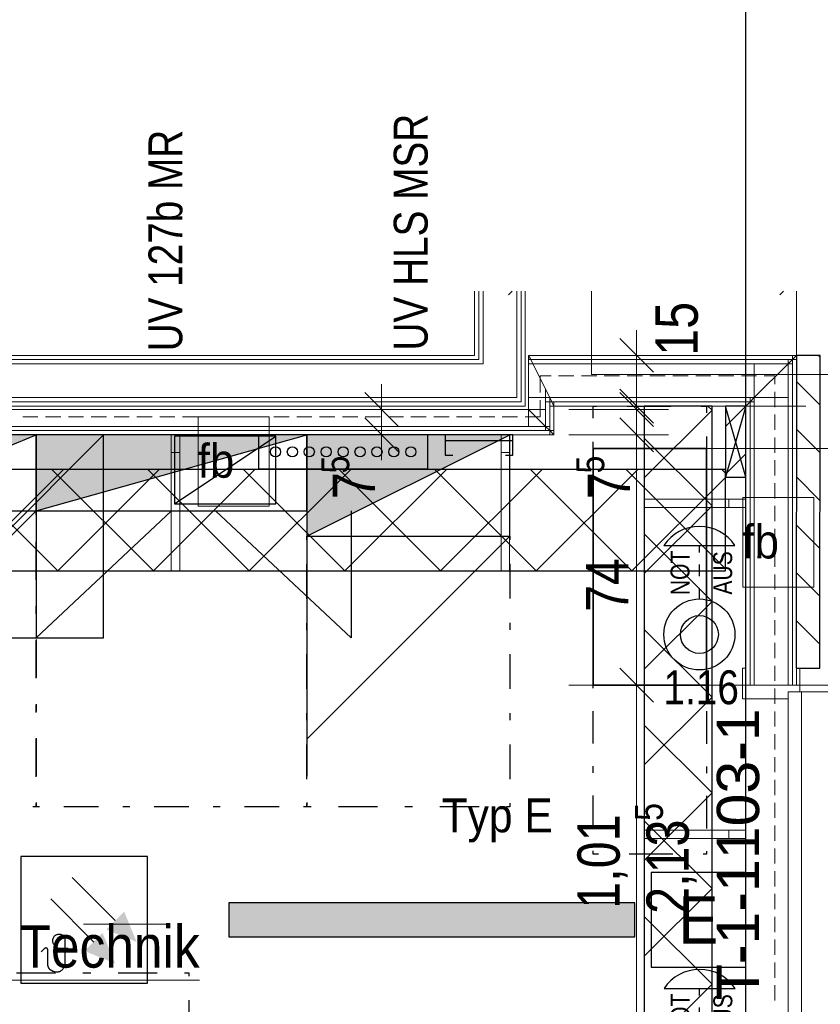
# Model space of a CAD drawing. Header units: millimetres. Extents: x -2000 to 82100, y -500 to 58900.
# Tile 10 of 21: x 29140 to 38605, y 26673 to 38320. Entities that reach past the tile are written whole.
import ezdxf
from ezdxf.enums import TextEntityAlignment as Align

# ---------------------------------------------------------------- set-up
doc = ezdxf.new("R2010")
doc.units = ezdxf.units.MM
for name, color, linetype in [('Bemaßung', 7, 'Continuous'), ('ITB_ELT_Anschluss 230V Wand', 134, 'Continuous'), ('ITB_ELT_DSP_Beleuchtung', 2, 'Continuous'), ('ITB_ELT_DSP_BMA', 14, 'Continuous'), ('ITB_ELT_EDV Anlagen', 96, 'Continuous'), ('ITB_ELT_Fundamenterder Bauteile', 94, 'Continuous'), ('ITB_ELT_HV-UV Anlagen', 1, 'Continuous'), ('ITB_ELT_Kabelbahn NN_NE', 194, 'Continuous'), ('ITB_ELT_Kabelkanal', 200, 'Continuous'), ('ITB_ELT_Schalter Wand', 134, 'Continuous'), ('ITB_XXX_Details', 7, 'Continuous'), ('ITB_XXX_TXT_Details', 7, 'Continuous'), ('KFP_Abdeckschraffur', 7, 'Continuous'), ('KFP_Brandschutz', 7, 'Continuous'), ('KFP_MED_Einrichtung', 7, 'Continuous'), ('KFP_Raum', 7, 'Continuous'), ('KFP_Wand Innen', 7, 'Continuous'), ('Neubau_KFP_Bemaßung 1_50', 7, 'Continuous'), ('Neubau_KFP_Brandschutz', 7, 'Continuous'), ('Neubau_KFP_MED_Einrichtung', 7, 'Continuous'), ('Neubau_KFP_Wand Innen', 7, 'Continuous')]:
    doc.layers.add(name, color=color, linetype=linetype)
doc.styles.add('ARIAL', font='txt', dxfattribs={"height": 0.2})
doc.styles.add('Arial Narrow', font='txt', dxfattribs={"height": 0.2})
doc.styles.add('ARIAL NARROW_B', font='txt', dxfattribs={"height": 0.2})

# ---------------------------------------------------------------- blocks, each defined once
blk = doc.blocks.new('Text-Text- UV 127b MR-ID-30-103-132-372')
at = {"layer": 'ITB_XXX_TXT_Details', "color": 7, "lineweight": 5, "style": 'Arial Narrow', "width": 0.999655}
blk.add_text('UV 127b MR', height=400, rotation=90, dxfattribs=at).set_placement((0, -1311), (0, 1311), align=Align.FIT)
blk = doc.blocks.new('Text-Text- UV HLS MSR-ID-30-103-132-381')
at = {"layer": 'ITB_XXX_TXT_Details', "color": 7, "lineweight": 5, "style": 'Arial Narrow', "width": 0.999954}
blk.add_text('UV HLS MSR', height=400, rotation=90, dxfattribs=at).set_placement((0, -1400), (0, 1400), align=Align.FIT)
blk = doc.blocks.new('ITB_1002-ID-48-8-132-220')
at = {"layer": 'KFP_Brandschutz', "color": 96, "lineweight": 5}
for p, q in [((-44538, -13144), (-44538, -12948)), ((-44538, -12948), (-44410, -12948)), ((-44320, -12948), (-44140, -12948)), ((-44050, -12948), (-43870, -12948)), ((-43780, -12948), (-43600, -12948)), ((-43510, -12948), (-43330, -12948)), ((-43240, -12948), (-43060, -12948)), ((-42970, -12948), (-42790, -12948)), ((-42700, -12948), (-42520, -12948)), ((-42430, -12948), (-42250, -12948)), ((-42160, -12948), (-41980, -12948)), ((-41890, -12948), (-41763, -12948)), ((-41763, -12948), (-41763, -13046)), ((-41763, -13136), (-41763, -13316)), ((-44538, -13430), (-44538, -13234)), ((-50656, -13430), (-50476, -13430)), ((-50386, -13430), (-50206, -13430)), ((-50116, -13430), (-49936, -13430)), ((-49846, -13430), (-49666, -13430)), ((-49576, -13430), (-49396, -13430)), ((-49306, -13430), (-49126, -13430)), ((-49036, -13430), (-48856, -13430)), ((-48766, -13430), (-48586, -13430)), ((-48496, -13430), (-48316, -13430)), ((-48226, -13430), (-48046, -13430)), ((-47956, -13430), (-47776, -13430)), ((-47686, -13430), (-47506, -13430)), ((-47416, -13430), (-47236, -13430)), ((-47146, -13430), (-46966, -13430)), ((-46876, -13430), (-46696, -13430)), ((-46606, -13430), (-46426, -13430)), ((-46336, -13430), (-46156, -13430)), ((-46066, -13430), (-45886, -13430)), ((-45796, -13430), (-45616, -13430)), ((-45526, -13430), (-45346, -13430)), ((-45256, -13430), (-45076, -13430)), ((-44986, -13430), (-44806, -13430)), ((-44716, -13430), (-44538, -13430)), ((-41763, -13406), (-41763, -13586)), ((-41763, -13676), (-41763, -13856)), ((-41763, -13946), (-41763, -14126)), ((-41763, -14216), (-41763, -14396)), ((-41763, -14486), (-41763, -14666)), ((-41763, -14756), (-41763, -14936)), ((-41763, -15026), (-41763, -15206)), ((-41763, -15296), (-41763, -15476)), ((-41763, -15566), (-41763, -15746)), ((-41763, -15836), (-41763, -16016)), ((-41763, -16106), (-41763, -16286)), ((-41763, -16376), (-41763, -16556)), ((-41763, -16646), (-41763, -16826)), ((-41763, -16916), (-41763, -17096)), ((-41763, -17186), (-41763, -17366)), ((-41763, -17456), (-41763, -17636)), ((-41763, -17726), (-41763, -17906)), ((-41763, -17996), (-41763, -18176)), ((-41763, -18266), (-41763, -18446)), ((-41763, -18536), (-41763, -18716)), ((-41763, -18806), (-41763, -18986)), ((-41763, -19076), (-41763, -19256)), ((-41763, -19346), (-41763, -19526)), ((-41763, -19616), (-41763, -19796)), ((-41763, -19886), (-41763, -20066)), ((-41763, -20156), (-41763, -20336))]:
    blk.add_line(p, q, dxfattribs=at)
at = {"layer": 'KFP_MED_Einrichtung', "color": 251, "lineweight": 5, "true_color": 0x5a5d5a}
for points in [[(-43933, -12933), (-38333, -12933), (-38333, -11944)], [(-43933, -11944), (-43933, -12933)]]:
    blk.add_lwpolyline(points, dxfattribs=at)
at = {"layer": 'KFP_Raum', "color": 251, "lineweight": 5, "true_color": 0x5a5d5a}
blk.add_line((-52384, -20094), (-48564, -20094), dxfattribs=at)
at = {"layer": 'KFP_Wand Innen', "color": 251, "lineweight": 5, "true_color": 0x5a5d5a}
for p, q in [((-45314, -11944), (-45314, -12705)), ((-45264, -12705), (-45264, -11944)), ((-45214, -12755), (-45214, -11944)), ((-44814, -12805), (-44814, -11944)), ((-44764, -13205), (-44764, -11944)), ((-44714, -13255), (-44714, -11944)), ((-45314, -12705), (-57676, -12705)), ((-45264, -12755), (-57676, -12755)), ((-45214, -12805), (-57676, -12805)), ((-45264, -12755), (-45264, -12705)), ((-45214, -12805), (-45214, -12755)), ((-44814, -13205), (-44814, -12805)), ((-44814, -13205), (-57676, -13205)), ((-44764, -13255), (-57676, -13255)), ((-44764, -13255), (-44764, -13205)), ((-44714, -13305), (-44714, -13255)), ((-57676, -13305), (-44714, -13305))]:
    blk.add_line(p, q, dxfattribs=at)
at = {"layer": 'Neubau_KFP_Bemaßung 1_50', "color": 251, "lineweight": 5, "true_color": 0x5a5d5a}
for p, q in [((-44869, -11944), (-44914, -11989)), ((-44869, -11944), (-44914, -11989)), ((-44714, -12837), (-44714, -11944)), ((-44714, -12837), (-44714, -11944)), ((-41707, -11989), (-41662, -11944)), ((-41507, -12837), (-41507, -11944)), ((-43398, -12705), (-43398, -12405)), ((-43198, -12905), (-43598, -12505)), ((-41398, -12705), (-43773, -12705)), ((-43398, -13305), (-43398, -12705)), ((-46613, -13145), (-46213, -13545)), ((-46413, -13345), (-46413, -13045)), ((-43598, -13105), (-43198, -13505)), ((-43598, -13145), (-43198, -13545)), ((-43398, -13345), (-43398, -13045)), ((-46038, -13345), (-48413, -13345)), ((-46413, -13645), (-46413, -13345)), ((-43023, -13345), (-44201, -13345)), ((-41398, -13305), (-43773, -13305)), ((-43398, -13605), (-43398, -13305)), ((-43398, -13645), (-43398, -13345)), ((-46213, -13845), (-46613, -13445)), ((-43198, -13845), (-43598, -13445)), ((-43198, -13845), (-43598, -13445)), ((-46038, -13645), (-48413, -13645)), ((-46413, -13945), (-46413, -13645)), ((-43023, -13645), (-44201, -13645)), ((-43023, -13645), (-44201, -13645)), ((-43398, -16606), (-43398, -13645)), ((-43598, -16406), (-43198, -16806)), ((-43598, -16406), (-43198, -16806)), ((-43023, -16606), (-44201, -16606)), ((-43023, -16606), (-44201, -16606)), ((-43398, -20646), (-43398, -16606))]:
    blk.add_line(p, q, dxfattribs=at)
at = {"layer": 'Neubau_KFP_Brandschutz', "color": 1, "lineweight": 5}
for points in [[(-48581, -13430), (-47744, -13430), (-47744, -14489), (-48581, -14489), (-48581, -13430)], [(-42142, -14386), (-41305, -14386), (-41305, -15445), (-42142, -15445), (-42142, -14386)]]:
    blk.add_lwpolyline(points, dxfattribs=at)
at = {"layer": 'Neubau_KFP_MED_Einrichtung', "color": 251, "lineweight": 5, "true_color": 0x5a5d5a}
blk.add_line((-48922, -19433), (-49939, -19432), dxfattribs=at)
at = {"layer": 'Neubau_KFP_Wand Innen', "color": 251, "lineweight": 5, "true_color": 0x5a5d5a}
for p, q in [((-44675, -12705), (-44675, -12755)), ((-41557, -12705), (-44675, -12705)), ((-41557, -12705), (-44675, -12705)), ((-44675, -12705), (-44650, -12755)), ((-44650, -12755), (-44675, -12705)), ((-44675, -12705), (-44675, -12755)), ((-44675, -12755), (-44650, -12755)), ((-44675, -12755), (-44675, -12805)), ((-44675, -12755), (-44675, -12805)), ((-44650, -12755), (-44675, -12755)), ((-44675, -12755), (-44650, -12755)), ((-44675, -12805), (-44625, -12805)), ((-44675, -12805), (-44675, -13205)), ((-44675, -12805), (-44675, -13205)), ((-44625, -12805), (-44675, -12805)), ((-44675, -12805), (-44625, -12805)), ((-44650, -12755), (-41557, -12755)), ((-41607, -12755), (-44650, -12755)), ((-44650, -12755), (-44625, -12805)), ((-44650, -12755), (-41557, -12755)), ((-44625, -12805), (-44650, -12755)), ((-44625, -12805), (-42007, -12805)), ((-42007, -12805), (-44625, -12805)), ((-44625, -12805), (-44425, -13205)), ((-44625, -12805), (-41607, -12805)), ((-44475, -13105), (-44625, -12805)), ((-41607, -12805), (-42007, -12805)), ((-42007, -13205), (-42007, -12805)), ((-42007, -12805), (-42007, -13205)), ((-42007, -13205), (-41607, -12805)), ((-41607, -12805), (-42007, -12805)), ((-41607, -12805), (-42007, -13205)), ((-41607, -12805), (-41607, -12755)), ((-41607, -12755), (-41607, -12805)), ((-41607, -12805), (-41557, -12755)), ((-41557, -12755), (-41607, -12755)), ((-41557, -12755), (-41607, -12805)), ((-41607, -12805), (-41607, -16606)), ((-41557, -12805), (-41607, -12805)), ((-41607, -12805), (-41607, -16606)), ((-41607, -13205), (-41607, -12805)), ((-41607, -12805), (-41557, -12805)), ((-41507, -12705), (-41557, -12705)), ((-41557, -12755), (-41557, -12705)), ((-41557, -12705), (-41557, -12755)), ((-41557, -12755), (-41507, -12705)), ((-41507, -12705), (-41557, -12705)), ((-41507, -12705), (-41557, -12755)), ((-41557, -12755), (-41557, -16606)), ((-41507, -12755), (-41557, -12755)), ((-41557, -12755), (-41557, -16606)), ((-41557, -12805), (-41557, -12755)), ((-41557, -12755), (-41507, -12755)), ((-41557, -16606), (-41557, -12805)), ((-41507, -16606), (-41507, -12705)), ((-41507, -12755), (-41507, -12705)), ((-41507, -16606), (-41507, -12755)), ((-44475, -13205), (-44475, -13105)), ((-44425, -13205), (-44475, -13105)), ((-44475, -13105), (-44475, -13205)), ((-44675, -13205), (-44475, -13205)), ((-44675, -13205), (-44675, -13345)), ((-44675, -13205), (-44475, -13205)), ((-44675, -13205), (-44675, -13345)), ((-44475, -13205), (-44675, -13205)), ((-44475, -13205), (-44475, -13255)), ((-44475, -13205), (-44425, -13205)), ((-44475, -13345), (-44475, -13205)), ((-44475, -13205), (-44475, -13255)), ((-44425, -13205), (-44475, -13205)), ((-44475, -13205), (-44425, -13205)), ((-44475, -13345), (-44475, -13255)), ((-44475, -13255), (-44425, -13255)), ((-44475, -13255), (-44475, -13545)), ((-44425, -13255), (-44475, -13255)), ((-44425, -13205), (-42057, -13205)), ((-44425, -13205), (-44425, -13205)), ((-44425, -13205), (-44400, -13255)), ((-42057, -13205), (-44425, -13205)), ((-44425, -13205), (-42007, -13205)), ((-44400, -13255), (-44425, -13205)), ((-44425, -13205), (-44425, -13255)), ((-44425, -13255), (-44425, -13205)), ((-44425, -13255), (-44400, -13255)), ((-44425, -13545), (-44425, -13255)), ((-44400, -13255), (-44425, -13255)), ((-44425, -13255), (-44425, -13305)), ((-44425, -13255), (-44400, -13255)), ((-44425, -13545), (-44425, -13255)), ((-44400, -13255), (-42057, -13255)), ((-44400, -13255), (-42057, -13255)), ((-44375, -13305), (-44400, -13255)), ((-44400, -13255), (-44375, -13305)), ((-44375, -13255), (-44400, -13255)), ((-42107, -13255), (-44375, -13255)), ((-44375, -13255), (-44375, -13305)), ((-44375, -13305), (-44375, -13255)), ((-42107, -13305), (-42107, -13255)), ((-42107, -13255), (-42107, -13305)), ((-42107, -13305), (-42057, -13255)), ((-42057, -13255), (-42107, -13255)), ((-42057, -13255), (-42107, -13305)), ((-42007, -13205), (-42057, -13205)), ((-42057, -13255), (-42057, -13205)), ((-42057, -13205), (-42057, -13255)), ((-42057, -13255), (-42007, -13205)), ((-42007, -13205), (-42057, -13205)), ((-42007, -13205), (-42057, -13255)), ((-42057, -13255), (-42057, -16606)), ((-42007, -13255), (-42057, -13255)), ((-42057, -13255), (-42057, -16606)), ((-42057, -13305), (-42057, -13255)), ((-42057, -13255), (-42007, -13255)), ((-42007, -13205), (-42007, -16606)), ((-41607, -13205), (-42007, -13205)), ((-42007, -13205), (-42007, -16606)), ((-42007, -13255), (-42007, -13205)), ((-42007, -13205), (-41607, -13205)), ((-42007, -16606), (-42007, -13255)), ((-41607, -16606), (-41607, -13205)), ((-44675, -13345), (-57394, -13345)), ((-44675, -13345), (-49419, -13345)), ((-44675, -13545), (-44675, -13345)), ((-44675, -13345), (-44475, -13545)), ((-44475, -13345), (-44675, -13345)), ((-44475, -13545), (-44675, -13345)), ((-44675, -13345), (-44675, -13545)), ((-44675, -13345), (-44475, -13345)), ((-44475, -13545), (-44475, -13345)), ((-44475, -13545), (-44475, -13345)), ((-44425, -13305), (-44375, -13305)), ((-44425, -13305), (-44425, -13595)), ((-44375, -13305), (-44425, -13305)), ((-44375, -13305), (-42107, -13305)), ((-44375, -13595), (-44375, -13305)), ((-44375, -13305), (-42107, -13305)), ((-44375, -13595), (-44375, -13305)), ((-42107, -13305), (-42107, -16606)), ((-42107, -13305), (-42107, -16606)), ((-42057, -13305), (-42107, -13305)), ((-42107, -13305), (-42057, -13305)), ((-42057, -16606), (-42057, -13305)), ((-57394, -13545), (-44675, -13545)), ((-57394, -13595), (-44475, -13595)), ((-49419, -13545), (-44675, -13545)), ((-44475, -13545), (-49314, -13545)), ((-49314, -13595), (-44475, -13595)), ((-44425, -13595), (-49287, -13595)), ((-44675, -13545), (-44475, -13545)), ((-44675, -13545), (-44475, -13545)), ((-44475, -13595), (-44475, -13545)), ((-44475, -13545), (-44425, -13595)), ((-44425, -13545), (-44475, -13545)), ((-44425, -13595), (-44475, -13545)), ((-44475, -13545), (-44475, -13595)), ((-44475, -13545), (-44425, -13545)), ((-44475, -13595), (-44425, -13595)), ((-44475, -13595), (-44425, -13595)), ((-44425, -13595), (-44425, -13545)), ((-44425, -13595), (-44425, -13545)), ((-44425, -13645), (-44425, -13595)), ((-44425, -13595), (-44375, -13645)), ((-44375, -13595), (-44425, -13595)), ((-44375, -13645), (-44425, -13595)), ((-44425, -13595), (-44425, -13645)), ((-44425, -13595), (-44375, -13595)), ((-44375, -13645), (-44375, -13595)), ((-44375, -13645), (-44375, -13595)), ((-57394, -13645), (-44375, -13645)), ((-49287, -13645), (-44425, -13645)), ((-44425, -13645), (-44375, -13645)), ((-42107, -16406), (-42147, -16406)), ((-42147, -16406), (-42147, -16766)), ((-42107, -16406), (-42147, -16406)), ((-42147, -16406), (-42147, -16766)), ((-42107, -16606), (-42107, -16406)), ((-42107, -16606), (-42107, -16406)), ((-41467, -16406), (-41507, -16406)), ((-41507, -16406), (-41507, -16606)), ((-41467, -16406), (-41507, -16406)), ((-41507, -16406), (-41507, -16606)), ((-41467, -16686), (-41467, -16406)), ((-41467, -16686), (-41467, -16406)), ((-42107, -16606), (-42057, -16606)), ((-42107, -16606), (-42057, -16606)), ((-41507, -16606), (-42107, -16606)), ((-42107, -16606), (-42057, -16606)), ((-41507, -16606), (-42107, -16606)), ((-42057, -16606), (-42007, -16606)), ((-42057, -16606), (-42007, -16606)), ((-42057, -16606), (-42007, -16606)), ((-42007, -16606), (-41607, -16606)), ((-42007, -16606), (-41607, -16606)), ((-42007, -16606), (-41607, -16606)), ((-41607, -16606), (-41557, -16606)), ((-41607, -16606), (-41557, -16606)), ((-41607, -16606), (-41557, -16606)), ((-41557, -16606), (-41507, -16606)), ((-41557, -16606), (-41507, -16606)), ((-41557, -16606), (-41507, -16606)), ((-42147, -16766), (-41607, -16766)), ((-42147, -16766), (-41607, -16766)), ((-41607, -16766), (-41607, -16686)), ((-41607, -16686), (-41467, -16686)), ((-41607, -20566), (-41607, -16686)), ((-41607, -16686), (-41447, -16686)), ((-41447, -16686), (-41607, -16686)), ((-41607, -16686), (-41607, -20566)), ((-41607, -16766), (-41607, -16686)), ((-41607, -16686), (-41467, -16686)), ((-41447, -16686), (-41447, -20566)), ((-41447, -16686), (-37567, -16686)), ((-41447, -20566), (-41447, -16686))]:
    blk.add_line(p, q, dxfattribs=at)
at = {"layer": 'KFP_Raum', "color": 252, "lineweight": 5, "style": 'ARIAL NARROW_B'}
blk.add_text('HKL2 Technik', height=500, dxfattribs=at).set_placement((-52384, -19947), (-48564, -19947), align=Align.FIT)
at = {"layer": 'Neubau_KFP_Bemaßung 1_50', "color": 252, "lineweight": 5, "style": 'Arial Narrow'}
for s, height, p, p2 in [('15', 500, (-42675, -12710), (-42675, -12072)), ('5', 330, (-46796, -14101), (-46796, -13891)), ('5', 330, (-43781, -14101), (-43781, -13891)), ('7', 500, (-46491, -14405), (-46491, -14086)), ('7', 500, (-43476, -14405), (-43476, -14086)), ('74', 500, (-43498, -15740), (-43498, -15103)), ('5', 330, (-43087, -18211), (-43087, -18000)), ('1,01', 500, (-43598, -19251), (-43598, -18135)), ('2,13', 500, (-42782, -19311), (-42782, -18196))]:
    blk.add_text(s, height=height, rotation=90, dxfattribs=at).set_placement(p, p2, align=Align.FIT)
at = {"layer": 'Neubau_KFP_Brandschutz', "color": 1, "lineweight": 5, "style": 'ARIAL NARROW_B'}
for p, p2 in [((-48587, -14152), (-48154, -14152)), ((-42148, -15107), (-41715, -15107))]:
    blk.add_text('fb', height=400, dxfattribs=at).set_placement(p, p2, align=Align.FIT)
at = {"layer": 'Neubau_KFP_Wand Innen', "color": 252, "lineweight": 5, "style": 'ARIAL'}
blk.add_text('T-1-1103-1', height=500, rotation=90, dxfattribs=at).set_placement((-41950, -20332), (-41950, -16880), align=Align.FIT)
blk = doc.blocks.new('Verteiler-ID-47-8-132-112')
at = {"layer": 'ITB_ELT_HV-UV Anlagen', "lineweight": 30}
blk.add_hatch(color=1, dxfattribs=at).paths.add_polyline_path([(0, 0), (-2200, 0), (-2200, -900)])
at = {"layer": 'ITB_ELT_HV-UV Anlagen', "color": 1, "lineweight": 30}
blk.add_line((-2200, -900), (0, 0), dxfattribs=at)
blk.add_lwpolyline([(0, -900), (0, 0), (-2200, 0), (-2200, -900), (0, -900)], dxfattribs=at)
blk = doc.blocks.new('Verteiler-ID-47-8-132-120')
at = {"layer": 'ITB_ELT_HV-UV Anlagen', "lineweight": 30}
blk.add_hatch(color=1, dxfattribs=at).paths.add_polyline_path([(0, 0), (-3200, 0), (-3200, -900)])
at = {"layer": 'ITB_ELT_HV-UV Anlagen', "color": 1, "lineweight": 30}
blk.add_line((-3200, -900), (0, 0), dxfattribs=at)
blk.add_lwpolyline([(0, -900), (0, 0), (-3200, 0), (-3200, -900), (0, -900)], dxfattribs=at)
blk = doc.blocks.new('Verteiler-ID-47-8-132-1442')
at = {"layer": 'ITB_ELT_EDV Anlagen', "color": 94, "lineweight": 30}
blk.add_line((0, 0), (2400, 2400), dxfattribs=at)
blk.add_lwpolyline([(0, 2400), (0, 0), (2400, 0), (2400, 2400), (0, 2400)], dxfattribs=at)
blk = doc.blocks.new('Verteiler-ID-47-8-132-1508')
at = {"layer": 'ITB_ELT_HV-UV Anlagen', "lineweight": 30}
blk.add_hatch(color=1, dxfattribs=at).paths.add_polyline_path([(0, 0), (-2400, 0), (-2400, -1200)])
at = {"layer": 'ITB_ELT_HV-UV Anlagen', "color": 1, "lineweight": 30}
blk.add_line((-2400, -1200), (0, 0), dxfattribs=at)
blk.add_lwpolyline([(0, -1200), (0, 0), (-2400, 0), (-2400, -1200), (0, -1200)], dxfattribs=at)
blk = doc.blocks.new('Verteiler-ID-47-8-132-2241')
at = {"layer": 'ITB_ELT_EDV Anlagen', "color": 94, "lineweight": 30}
blk.add_line((0, 0), (1200, 800), dxfattribs=at)
blk.add_lwpolyline([(0, 800), (0, 0), (1200, 0), (1200, 800), (0, 800)], dxfattribs=at)
blk = doc.blocks.new('Kabelbahn-Segment-Kabelbahn-Segment 300 x 60 mm-ID-47-8-132-2607')
at = {"layer": 'ITB_ELT_Kabelbahn NN_NE', "color": 192, "lineweight": 15}
for p, q in [((800, 1000), (800, -600)), ((900, 1000), (900, -600)), ((6998, 1000), (6998, -600)), ((7098, 1000), (7098, -600)), ((10898, 1000), (10898, -600)), ((10998, 1000), (10998, -600)), ((800, 800), (900, 800)), ((6998, 800), (7098, 800)), ((10898, 800), (10998, 800))]:
    blk.add_line(p, q, dxfattribs=at)
at = {"layer": 'ITB_ELT_Kabelbahn NN_NE', "color": 192, "lineweight": 30}
for p, q in [((0, -600), (1200, 600)), ((0, 531), (69, 600)), ((2263, -600), (1063, 600)), ((1131, -600), (2331, 600)), ((3394, -600), (2194, 600)), ((2263, -600), (3463, 600)), ((4525, -600), (3325, 600)), ((3394, -600), (4594, 600)), ((5657, -600), (4457, 600)), ((4525, -600), (5725, 600)), ((6788, -600), (5588, 600)), ((5657, -600), (6857, 600)), ((7920, -600), (6720, 600)), ((6788, -600), (7988, 600)), ((9051, -600), (7851, 600)), ((7920, -600), (9120, 600)), ((10182, -600), (8982, 600)), ((9051, -600), (10251, 600)), ((11314, -600), (10114, 600)), ((10182, -600), (11382, 600)), ((12445, -600), (11245, 600)), ((11314, -600), (12514, 600)), ((13551, -575), (12376, 600)), ((13551, 557), (13508, 600)), ((1131, -600), (0, 531)), ((12445, -600), (13551, 506)), ((0, -600), (0, -600))]:
    blk.add_line(p, q, dxfattribs=at)
blk.add_lwpolyline([(0, 600), (0, -600), (13551, -600), (13551, 600), (0, 600)], dxfattribs=at)
blk = doc.blocks.new('Kabelbahn-Segment-Kabelbahn-Segment 200 x 60 mm-ID-47-8-132-2664')
at = {"layer": 'ITB_ELT_Kabelbahn NN_NE', "color": 192, "lineweight": 30}
blk.add_line((400, -72), (-400, -72), dxfattribs=at)
blk.add_lwpolyline([(312, -240), (400, -240), (400, 0), (-400, 0), (-400, -240), (-312, -240)], dxfattribs=at)
blk = doc.blocks.new('Quader-ID-47-8-132-2232')
at = {"layer": 'ITB_XXX_Details', "color": 6, "lineweight": 30}
for points in [[(670, -1400), (-670, -1400), (-670, 1400), (670, 1400), (670, -1400)], [(-670, 1400), (-670, -1400), (670, -1400), (670, 1400), (-670, 1400)], [(670, 1400), (-670, 1400), (670, 1400)], [(-670, 1400), (-670, -1400), (-670, 1400)], [(670, -1400), (670, 1400), (670, -1400)], [(-670, -1400), (670, -1400), (-670, -1400)]]:
    blk.add_lwpolyline(points, dxfattribs=at)
blk = doc.blocks.new('Quader-ID-47-8-132-297')
at = {"layer": 'ITB_XXX_Details', "color": 30, "lineweight": 30}
for p, q in [((-670, 963), (-670, 1000)), ((-670, 1000), (-630, 1000)), ((-670, 963), (-670, 1000)), ((-670, 1000), (-630, 1000)), ((-670, 1000), (-670, 1000)), ((-269, 1000), (246, 1000)), ((-269, 1000), (246, 1000)), ((607, 1000), (670, 1000)), ((607, 1000), (670, 1000)), ((670, 1000), (670, 960)), ((670, 1000), (670, 960)), ((670, 1000), (670, 1000)), ((-670, 309), (-670, 694)), ((-670, 309), (-670, 694)), ((670, 691), (670, 306)), ((670, 691), (670, 306)), ((-670, -37), (-670, 40)), ((-670, -37), (-670, 40)), ((670, 37), (670, -40)), ((670, 37), (670, -40)), ((-670, -691), (-670, -306)), ((-670, -691), (-670, -306)), ((670, -309), (670, -694)), ((670, -309), (670, -694)), ((-670, -1000), (-670, -960)), ((-670, -1000), (-670, -960)), ((-607, -1000), (-670, -1000)), ((-607, -1000), (-670, -1000)), ((-670, -1000), (-670, -1000)), ((269, -1000), (-246, -1000)), ((269, -1000), (-246, -1000)), ((670, -1000), (630, -1000)), ((670, -1000), (630, -1000)), ((670, -963), (670, -1000)), ((670, -963), (670, -1000)), ((670, -1000), (670, -1000))]:
    blk.add_line(p, q, dxfattribs=at)
blk = doc.blocks.new('Quader-ID-47-8-132-351')
at = {"layer": 'ITB_XXX_Details', "color": 30, "lineweight": 30}
for p, q in [((-1100, 1700), (-1100, 1750)), ((-1100, 1750), (-1060, 1750)), ((-1100, 1700), (-1100, 1750)), ((-1100, 1750), (-1060, 1750)), ((-1100, 1750), (-1100, 1750)), ((-764, 1750), (-341, 1750)), ((-764, 1750), (-341, 1750)), ((-45, 1750), (40, 1750)), ((-45, 1750), (40, 1750)), ((336, 1750), (759, 1750)), ((336, 1750), (759, 1750)), ((1055, 1750), (1100, 1750)), ((1055, 1750), (1100, 1750)), ((1100, 1750), (1100, 1710)), ((1100, 1750), (1100, 1710)), ((1100, 1750), (1100, 1750)), ((-1100, 937), (-1100, 1386)), ((-1100, 937), (-1100, 1386)), ((1100, 1396), (1100, 947)), ((1100, 1396), (1100, 947)), ((-1100, 534), (-1100, 623)), ((-1100, 534), (-1100, 623)), ((1100, 633), (1100, 543)), ((1100, 633), (1100, 543)), ((-1100, -229), (-1100, 219)), ((-1100, -229), (-1100, 219)), ((1100, 229), (1100, -219)), ((1100, 229), (1100, -219)), ((-1100, -633), (-1100, -543)), ((-1100, -633), (-1100, -543)), ((1100, -534), (1100, -623)), ((1100, -534), (1100, -623)), ((-1100, -1396), (-1100, -947)), ((-1100, -1396), (-1100, -947)), ((1100, -937), (1100, -1386)), ((1100, -937), (1100, -1386)), ((-1100, -1750), (-1100, -1710)), ((-1100, -1750), (-1100, -1710)), ((1100, -1700), (1100, -1750)), ((1100, -1700), (1100, -1750)), ((-1055, -1750), (-1100, -1750)), ((-1055, -1750), (-1100, -1750)), ((-1100, -1750), (-1100, -1750)), ((-336, -1750), (-759, -1750)), ((-336, -1750), (-759, -1750)), ((45, -1750), (-40, -1750)), ((45, -1750), (-40, -1750)), ((764, -1750), (341, -1750)), ((764, -1750), (341, -1750)), ((1100, -1750), (1060, -1750)), ((1100, -1750), (1060, -1750)), ((1100, -1750), (1100, -1750))]:
    blk.add_line(p, q, dxfattribs=at)
blk = doc.blocks.new('Quader-ID-47-8-132-385')
at = {"layer": 'ITB_XXX_Details', "color": 30, "lineweight": 30}
for p, q in [((-1600, 1700), (-1600, 1750)), ((-1600, 1750), (-1560, 1750)), ((-1600, 1700), (-1600, 1750)), ((-1600, 1750), (-1560, 1750)), ((-1600, 1750), (-1600, 1750)), ((-1273, 1750), (-863, 1750)), ((-1273, 1750), (-863, 1750)), ((-575, 1750), (-493, 1750)), ((-575, 1750), (-493, 1750)), ((-206, 1750), (204, 1750)), ((-206, 1750), (204, 1750)), ((491, 1750), (573, 1750)), ((491, 1750), (573, 1750)), ((861, 1750), (1271, 1750)), ((861, 1750), (1271, 1750)), ((1558, 1750), (1600, 1750)), ((1558, 1750), (1600, 1750)), ((1600, 1750), (1600, 1710)), ((1600, 1750), (1600, 1710)), ((1600, 1750), (1600, 1750)), ((-1600, 937), (-1600, 1386)), ((-1600, 937), (-1600, 1386)), ((1600, 1396), (1600, 947)), ((1600, 1396), (1600, 947)), ((-1600, 534), (-1600, 623)), ((-1600, 534), (-1600, 623)), ((1600, 633), (1600, 543)), ((1600, 633), (1600, 543)), ((-1600, -229), (-1600, 219)), ((-1600, -229), (-1600, 219)), ((1600, 229), (1600, -219)), ((1600, 229), (1600, -219)), ((-1600, -633), (-1600, -543)), ((-1600, -633), (-1600, -543)), ((1600, -534), (1600, -623)), ((1600, -534), (1600, -623)), ((-1600, -1396), (-1600, -947)), ((-1600, -1396), (-1600, -947)), ((1600, -937), (1600, -1386)), ((1600, -937), (1600, -1386)), ((-1600, -1750), (-1600, -1710)), ((-1600, -1750), (-1600, -1710)), ((1600, -1700), (1600, -1750)), ((1600, -1700), (1600, -1750)), ((-1558, -1750), (-1600, -1750)), ((-1558, -1750), (-1600, -1750)), ((-1600, -1750), (-1600, -1750)), ((-861, -1750), (-1271, -1750)), ((-861, -1750), (-1271, -1750)), ((-491, -1750), (-573, -1750)), ((-491, -1750), (-573, -1750)), ((206, -1750), (-204, -1750)), ((206, -1750), (-204, -1750)), ((575, -1750), (493, -1750)), ((575, -1750), (493, -1750)), ((1273, -1750), (863, -1750)), ((1273, -1750), (863, -1750)), ((1600, -1750), (1560, -1750)), ((1600, -1750), (1560, -1750)), ((1600, -1750), (1600, -1750))]:
    blk.add_line(p, q, dxfattribs=at)
blk = doc.blocks.new('Quader-ID-47-8-132-392')
at = {"layer": 'ITB_XXX_Details', "color": 30, "lineweight": 30}
for p, q in [((-1200, 1558), (-1200, 1600)), ((-1200, 1600), (-1160, 1600)), ((-1200, 1558), (-1200, 1600)), ((-1200, 1600), (-1160, 1600)), ((-1200, 1600), (-1200, 1600)), ((-837, 1600), (-375, 1600)), ((-837, 1600), (-375, 1600)), ((-52, 1600), (40, 1600)), ((-52, 1600), (40, 1600)), ((363, 1600), (825, 1600)), ((363, 1600), (825, 1600)), ((1148, 1600), (1200, 1600)), ((1148, 1600), (1200, 1600)), ((1200, 1600), (1200, 1560)), ((1200, 1600), (1200, 1560)), ((1200, 1600), (1200, 1600)), ((-1200, 861), (-1200, 1271)), ((-1200, 861), (-1200, 1271)), ((1200, 1273), (1200, 863)), ((1200, 1273), (1200, 863)), ((-1200, 491), (-1200, 573)), ((-1200, 491), (-1200, 573)), ((1200, 575), (1200, 493)), ((1200, 575), (1200, 493)), ((-1200, -206), (-1200, 204)), ((-1200, -206), (-1200, 204)), ((1200, 206), (1200, -204)), ((1200, 206), (1200, -204)), ((-1200, -575), (-1200, -493)), ((-1200, -575), (-1200, -493)), ((1200, -491), (1200, -573)), ((1200, -491), (1200, -573)), ((-1200, -1273), (-1200, -863)), ((-1200, -1273), (-1200, -863)), ((1200, -861), (1200, -1271)), ((1200, -861), (1200, -1271)), ((-1200, -1600), (-1200, -1560)), ((-1200, -1600), (-1200, -1560)), ((-1148, -1600), (-1200, -1600)), ((-1148, -1600), (-1200, -1600)), ((-1200, -1600), (-1200, -1600)), ((-363, -1600), (-825, -1600)), ((-363, -1600), (-825, -1600)), ((52, -1600), (-40, -1600)), ((52, -1600), (-40, -1600)), ((837, -1600), (375, -1600)), ((837, -1600), (375, -1600)), ((1200, -1600), (1160, -1600)), ((1200, -1600), (1160, -1600)), ((1200, -1558), (1200, -1600)), ((1200, -1558), (1200, -1600)), ((1200, -1600), (1200, -1600))]:
    blk.add_line(p, q, dxfattribs=at)
blk = doc.blocks.new('Quader-ID-47-8-132-426')
at = {"layer": 'ITB_XXX_Details', "color": 30, "lineweight": 30}
for p, q in [((-670, 109), (-670, 251)), ((-670, 251), (-630, 251)), ((-670, 109), (-670, 251)), ((-670, 251), (-630, 251)), ((-670, 251), (-670, 251)), ((-269, 251), (246, 251)), ((-269, 251), (246, 251)), ((607, 251), (670, 251)), ((607, 251), (670, 251)), ((670, 251), (670, 171)), ((670, 251), (670, 171)), ((670, 251), (670, 251)), ((670, -109), (670, -251)), ((670, -109), (670, -251)), ((-670, -251), (-670, -171)), ((-670, -251), (-670, -171)), ((-607, -251), (-670, -251)), ((-607, -251), (-670, -251)), ((-670, -251), (-670, -251)), ((269, -251), (-246, -251)), ((269, -251), (-246, -251)), ((670, -251), (630, -251)), ((670, -251), (630, -251)), ((670, -251), (670, -251))]:
    blk.add_line(p, q, dxfattribs=at)
blk = doc.blocks.new('Gefahrenmelder-Überwachung -Kundenspez- Artikel--ID-47-8-132-6614')
at = {"layer": 'ITB_ELT_DSP_BMA', "lineweight": 30}
for points in [[(472, 98), (260, -114), (620, -262)], [(217, -156), (5, -369), (366, -517)]]:
    blk.add_hatch(color=5, dxfattribs=at).paths.add_polyline_path(points)
at = {"layer": 'ITB_ELT_DSP_BMA', "color": 5, "lineweight": 30}
for points in [[(-750, 750), (-750, -750), (750, -750), (750, 750), (-750, 750)], [(-144, 501), (365, -8)], [(-396, 247), (113, -262)], [(-189, -339), (-279, -339), (-286, -339), (-293, -338), (-300, -337), (-307, -335), (-314, -332), (-320, -329), (-327, -326), (-333, -322), (-338, -318), (-344, -313), (-348, -308), (-353, -302), (-357, -296), (-360, -290), (-364, -284), (-366, -277), (-368, -270), (-370, -263), (-371, -256), (-371, -249), (-371, -248), (-371, -241), (-371, -235), (-370, -229), (-368, -223), (-366, -217), (-364, -211), (-361, -206), (-358, -201), (-354, -196), (-350, -191), (-345, -187), (-340, -183), (-335, -180), (-330, -177), (-324, -175), (-318, -173), (-312, -171), (-306, -170), (-300, -170), (-294, -170), (-287, -171), (-282, -171), (-278, -172), (-274, -173), (-269, -175), (-265, -176), (-261, -178), (-257, -181), (-254, -183), (-250, -186), (-247, -189), (-244, -192), (-241, -196), (-239, -199), (-237, -203), (-235, -207), (-233, -211), (-232, -215), (-230, -220), (-230, -224), (-229, -228), (-229, -233), (-229, -521), (-230, -531), (-231, -541), (-234, -551), (-237, -560), (-241, -569), (-247, -577), (-253, -585), (-260, -592), (-267, -599), (-275, -604), (-284, -609), (-293, -613), (-302, -616), (-312, -618), (-322, -619), (-332, -619), (-342, -618), (-351, -616), (-361, -612), (-370, -609), (-387, -600), (-391, -598), (-395, -596), (-398, -593), (-401, -591), (-405, -588), (-408, -585), (-410, -582), (-413, -579), (-415, -576), (-418, -572), (-420, -568), (-422, -565), (-423, -561), (-425, -557), (-426, -553), (-427, -549), (-428, -545), (-429, -541), (-429, -537), (-429, -532), (-429, -356), (-429, -353), (-430, -350), (-430, -347), (-432, -345), (-433, -343), (-435, -340), (-437, -338), (-439, -337), (-441, -335), (-443, -334), (-446, -333), (-449, -332), (-452, -332), (-454, -332), (-457, -333), (-460, -333), (-462, -334), (-465, -336), (-467, -337), (-469, -339), (-509, -379)]]:
    blk.add_lwpolyline(points, dxfattribs=at)
blk = doc.blocks.new('Quader-ID-47-8-132-8623')
at = {"layer": 'ITB_XXX_Details', "color": 30, "lineweight": 30}
for p, q in [((-1200, 1558), (-1200, 1600)), ((-1200, 1600), (-1160, 1600)), ((-1200, 1558), (-1200, 1600)), ((-1200, 1600), (-1160, 1600)), ((-1200, 1600), (-1200, 1600)), ((-837, 1600), (-375, 1600)), ((-837, 1600), (-375, 1600)), ((-52, 1600), (40, 1600)), ((-52, 1600), (40, 1600)), ((363, 1600), (825, 1600)), ((363, 1600), (825, 1600)), ((1148, 1600), (1200, 1600)), ((1148, 1600), (1200, 1600)), ((1200, 1600), (1200, 1560)), ((1200, 1600), (1200, 1560)), ((1200, 1600), (1200, 1600)), ((-1200, 861), (-1200, 1271)), ((-1200, 861), (-1200, 1271)), ((1200, 1273), (1200, 863)), ((1200, 1273), (1200, 863)), ((-1200, 491), (-1200, 573)), ((-1200, 491), (-1200, 573)), ((1200, 575), (1200, 493)), ((1200, 575), (1200, 493)), ((-1200, -206), (-1200, 204)), ((-1200, -206), (-1200, 204)), ((1200, 206), (1200, -204)), ((1200, 206), (1200, -204)), ((-1200, -575), (-1200, -493)), ((-1200, -575), (-1200, -493)), ((1200, -491), (1200, -573)), ((1200, -491), (1200, -573)), ((-1200, -1273), (-1200, -863)), ((-1200, -1273), (-1200, -863)), ((1200, -861), (1200, -1271)), ((1200, -861), (1200, -1271)), ((-1200, -1600), (-1200, -1560)), ((-1200, -1600), (-1200, -1560)), ((-1148, -1600), (-1200, -1600)), ((-1148, -1600), (-1200, -1600)), ((-1200, -1600), (-1200, -1600)), ((-363, -1600), (-825, -1600)), ((-363, -1600), (-825, -1600)), ((52, -1600), (-40, -1600)), ((52, -1600), (-40, -1600)), ((837, -1600), (375, -1600)), ((837, -1600), (375, -1600)), ((1200, -1600), (1160, -1600)), ((1200, -1600), (1160, -1600)), ((1200, -1558), (1200, -1600)), ((1200, -1558), (1200, -1600)), ((1200, -1600), (1200, -1600))]:
    blk.add_line(p, q, dxfattribs=at)
blk = doc.blocks.new('Leuchte -diverse--ID-47-8-132-1298')
at = {"layer": 'ITB_ELT_DSP_Beleuchtung', "lineweight": 30}
blk.add_hatch(color=50, dxfattribs=at).paths.add_polyline_path([(2400, 200), (-2400, 200), (-2400, -200), (2400, -200)])
at = {"layer": 'ITB_ELT_DSP_Beleuchtung', "color": 50, "lineweight": 30}
blk.add_lwpolyline([(2400, -200), (2400, 200), (-2400, 200), (-2400, -200), (2400, -200)], dxfattribs=at)
at = {"layer": 'ITB_ELT_DSP_Beleuchtung', "color": 7, "lineweight": 30}
blk.add_lwpolyline([(2400, -200), (2400, 200), (-2400, 200), (-2400, -200), (2400, -200)], dxfattribs=at)
at = {"layer": 'ITB_ELT_DSP_Beleuchtung', "color": 7, "lineweight": 30, "style": 'ARIAL', "width": 0.900667}
blk.add_text('Typ E', height=400, dxfattribs=at).set_placement((115, 1036), (1428, 1036), align=Align.FIT)
blk = doc.blocks.new('Blitzschutz-Bauteile-ID-47-8-132-13237')
at = {"layer": 'ITB_ELT_Fundamenterder Bauteile', "color": 92, "lineweight": 30}
blk.add_lwpolyline([(0, -400), (0, 0), (-2000, 0), (-2000, -400), (0, -400)], dxfattribs=at)
for centre in [(-1800, -200), (-1600, -200), (-1400, -200), (-1200, -200), (-1000, -200), (-800, -200), (-600, -200), (-400, -200), (-200, -200)]:
    blk.add_circle(centre, 60, dxfattribs=at)
blk = doc.blocks.new('Elektrische Verbraucher -Diverse--ID-47-8-132-17471')
at = {"layer": 'ITB_ELT_Anschluss 230V Wand', "color": 132, "lineweight": 30}
blk.add_lwpolyline([(560, -1120), (560, 0), (-560, 0), (-560, -1120), (560, -1120)], dxfattribs=at)
at = {"layer": 'ITB_ELT_Anschluss 230V Wand', "color": 7, "lineweight": 30, "style": 'ARIAL', "width": 0.900761}
blk.add_text('E', height=560, dxfattribs=at).set_placement((-235, -840), (235, -840), align=Align.FIT)
blk = doc.blocks.new('Kabelkanal-Segment-Kabelkanal-Segment 110 x 70 mm-ID-47-8-132-18463')
at = {"layer": 'ITB_ELT_Kabelkanal', "color": 200, "lineweight": 30}
for p, q in [((286, 3679), (265, 3701)), ((285, 3114), (6, 3394)), ((284, 2548), (5, 2828)), ((283, 1982), (4, 2263)), ((282, 1417), (3, 1697)), ((281, 851), (2, 1131)), ((280, 285), (1, 566)), ((0, 0), (0, 0))]:
    blk.add_line(p, q, dxfattribs=at)
blk.add_lwpolyline([(6, 3701), (0, 0), (280, 0), (286, 3701), (6, 3701)], dxfattribs=at)
blk = doc.blocks.new('Schalter-ID-47-8-132-435')
at = {"layer": 'ITB_ELT_Schalter Wand', "color": 132, "lineweight": 30}
for p, q in [((-969, 1053), (-129, 1053)), ((-549, 969), (-549, 1053)), ((-549, 689), (-549, 829)), ((-549, 420), (-549, 549))]:
    blk.add_line(p, q, dxfattribs=at)
for radius in [420, 224]:
    blk.add_circle((-549, 0), radius, dxfattribs=at)
blk.add_arc((-549, 774), 504, 33.5573, 146.4427, dxfattribs=at)
at = {"layer": 'ITB_ELT_Schalter Wand', "color": 7, "lineweight": 30, "style": 'ARIAL'}
for s, width, p, p2 in [('NOT', 0.8005, (-666, 464), (-666, 992)), ('AUS', 0.800681, (-162, 471), (-162, 985))]:
    blk.add_text(s, height=224, rotation=90, dxfattribs=dict(at, width=width)).set_placement(p, p2, align=Align.FIT)
blk = doc.blocks.new('Kabelbahn-Segment-Kabelbahn-Segment 200 x 60 mm-ID-47-8-132-17161')
at = {"layer": 'ITB_ELT_Kabelbahn NN_NE', "color": 192, "lineweight": 30}
for p, q in [((400, 10182), (-400, 9382)), ((400, 10182), (351, 10231)), ((400, 9051), (-400, 9851)), ((400, 9051), (-400, 8251)), ((400, 7920), (-400, 8720)), ((400, 7920), (-400, 7120)), ((400, 6788), (-400, 7588)), ((400, 6788), (-400, 5988)), ((400, 5657), (-400, 6457)), ((400, 5657), (-400, 4857)), ((400, 4525), (-400, 5325)), ((400, 4525), (-400, 3725)), ((400, 3394), (-400, 4194)), ((400, 3394), (-400, 2594)), ((400, 2263), (-400, 3063)), ((400, 2263), (-400, 1463)), ((400, 1131), (-400, 1931)), ((400, 1131), (-400, 331)), ((400, 0), (-400, 800)), ((400, 0), (400, 0))]:
    blk.add_line(p, q, dxfattribs=at)
at = {"layer": 'ITB_ELT_Kabelbahn NN_NE', "color": 192, "lineweight": 15}
for p, q in [((800, 9131), (-400, 9131)), ((600, 9031), (600, 9131)), ((800, 9031), (-400, 9031)), ((800, 5216), (-400, 5216)), ((600, 5116), (600, 5216)), ((800, 5116), (-400, 5116)), ((800, 1300), (-400, 1300)), ((600, 1200), (600, 1300)), ((800, 1200), (-400, 1200))]:
    blk.add_line(p, q, dxfattribs=at)
at = {"layer": 'ITB_ELT_Kabelbahn NN_NE', "color": 192, "lineweight": 30}
blk.add_lwpolyline([(-400, 0), (400, 0), (400, 10231), (-400, 10231), (-400, 0)], dxfattribs=at)
blk = doc.blocks.new('Kabelkanal-Segment-Kabelkanal-Segment 210 x 60 mm-ID-47-8-132-18413')
at = {"layer": 'ITB_ELT_Kabelkanal', "color": 200, "lineweight": 30}
for p, q in [((0, 420), (-240, 180)), ((0, -420), (-240, 420)), ((0, 420), (-240, -420)), ((0, -146), (-240, -386))]:
    blk.add_line(p, q, dxfattribs=at)
blk.add_lwpolyline([(0, -420), (0, 420), (-240, 420), (-240, -420), (0, -420)], dxfattribs=at)
blk = doc.blocks.new('Schalter-ID-47-8-132-4135')
at = {"layer": 'ITB_ELT_Schalter Wand', "color": 132, "lineweight": 30}
for p, q in [((-969, 1053), (-129, 1053)), ((-549, 969), (-549, 1053)), ((-549, 689), (-549, 829)), ((-549, 420), (-549, 549))]:
    blk.add_line(p, q, dxfattribs=at)
for radius in [420, 224]:
    blk.add_circle((-549, 0), radius, dxfattribs=at)
blk.add_arc((-549, 774), 504, 33.5573, 146.4427, dxfattribs=at)
at = {"layer": 'ITB_ELT_Schalter Wand', "color": 7, "lineweight": 30, "style": 'ARIAL'}
for s, width, p, p2 in [('NOT', 0.8005, (-666, 464), (-666, 992)), ('AUS', 0.800681, (-162, 471), (-162, 985))]:
    blk.add_text(s, height=224, rotation=90, dxfattribs=dict(at, width=width)).set_placement(p, p2, align=Align.FIT)
blk = doc.blocks.new('Text-Text- 1-16-ID-30-103-132-1215')
at = {"layer": 'ITB_XXX_TXT_Details', "color": 7, "lineweight": 5, "style": 'Arial Narrow', "width": 0.999393}
blk.add_text('1.16', height=400, dxfattribs=at).set_placement((-446, 0), (446, 0), align=Align.FIT)
blk = doc.blocks.new('Bemaßung-ID-30-103-132-783')
at = {"layer": 'Bemaßung', "lineweight": 5}
for points in [[(6182, 2550), (6082, 2800), (5982, 2550)], [(5982, 250), (6082, 0), (6182, 250)]]:
    blk.add_hatch(color=7, dxfattribs=at).paths.add_polyline_path(points)
at = {"layer": 'Bemaßung', "color": 7, "lineweight": 5}
for p, q in [((6082, 2800), (0, 2800)), ((6082, 0), (6082, 2800)), ((6082, 2800), (6182, 2800)), ((6082, 0), (0, 0)), ((6082, 0), (6182, 0))]:
    blk.add_line(p, q, dxfattribs=at)
at = {"layer": 'Bemaßung', "color": 7, "lineweight": 5, "style": 'ARIAL', "width": 1.000819}
blk.add_text('0,7 m', height=400, rotation=90, dxfattribs=at).set_placement((5945, 701), (5945, 2099), align=Align.FIT)

msp = doc.modelspace()

# ---------------------------------------------------------------- linework, layer by layer
at = {"layer": 'ITB_ELT_HV-UV Anlagen', "color": 1, "lineweight": 30}
for points in [[(27134, 32509), (27134, 30309), (29334, 32509)], [(29334, 32509), (29334, 31009), (30934, 32509)], [(33058, 32509), (33058, 31009), (31455, 32509)], [(32534, 32209), (32534, 29809), (34934, 32209)]]:
    msp.add_lwpolyline(points, dxfattribs=at)
at = {"layer": 'ITB_XXX_Details', "color": 7, "lineweight": 30}
msp.add_lwpolyline([(37725, 5162), (37725, 54582)], dxfattribs=at)

# ---------------------------------------------------------------- block references
at = {"layer": 'Bemaßung', "color": 7, "lineweight": 5}
msp.add_blockref('Bemaßung-ID-30-103-132-783', (37261, 30448), dxfattribs=at)
at = {"layer": 'ITB_ELT_Anschluss 230V Wand', "color": 132, "lineweight": 30}
msp.add_blockref('Elektrische Verbraucher -Diverse--ID-47-8-132-17471', (37165, 28232), dxfattribs=at)
at = {"layer": 'ITB_ELT_DSP_Beleuchtung', "color": 50, "lineweight": 30}
msp.add_blockref('Leuchte -diverse--ID-47-8-132-1298', (34014, 27672), dxfattribs=at)
at = {"layer": 'ITB_ELT_DSP_BMA', "color": 5, "lineweight": 30}
msp.add_blockref('Gefahrenmelder-Überwachung -Kundenspez- Artikel--ID-47-8-132-6614', (29903, 27672), dxfattribs=at)
at = {"layer": 'ITB_ELT_EDV Anlagen', "color": 94, "lineweight": 30}
for name, p in [('Verteiler-ID-47-8-132-1442', (27732, 31009)), ('Verteiler-ID-47-8-132-2241', (30970, 32594))]:
    msp.add_blockref(name, p, dxfattribs=at)
at = {"layer": 'ITB_ELT_Fundamenterder Bauteile', "color": 92, "lineweight": 30}
msp.add_blockref('Blitzschutz-Bauteile-ID-47-8-132-13237', (33964, 33409), dxfattribs=at)
at = {"layer": 'ITB_ELT_HV-UV Anlagen', "color": 1, "lineweight": 30}
for name, p in [('Verteiler-ID-47-8-132-112', (29334, 33409)), ('Verteiler-ID-47-8-132-120', (32534, 33409)), ('Verteiler-ID-47-8-132-1508', (34934, 33409))]:
    msp.add_blockref(name, p, dxfattribs=at)
at = {"layer": 'ITB_ELT_Kabelbahn NN_NE', "color": 192, "lineweight": 30}
for name, p in [('Kabelbahn-Segment-Kabelbahn-Segment 200 x 60 mm-ID-47-8-132-17161', (36925, 23518)), ('Kabelbahn-Segment-Kabelbahn-Segment 300 x 60 mm-ID-47-8-132-2607', (23934, 32400)), ('Kabelbahn-Segment-Kabelbahn-Segment 200 x 60 mm-ID-47-8-132-2664', (34572, 33409))]:
    msp.add_blockref(name, p, dxfattribs=at)
at = {"layer": 'ITB_ELT_Kabelkanal', "color": 200, "lineweight": 30}
for name, p in [('Kabelkanal-Segment-Kabelkanal-Segment 110 x 70 mm-ID-47-8-132-18463', (38319, 30648)), ('Kabelkanal-Segment-Kabelkanal-Segment 210 x 60 mm-ID-47-8-132-18413', (37725, 33329))]:
    msp.add_blockref(name, p, dxfattribs=at)
at = {"layer": 'ITB_ELT_Schalter Wand', "color": 132, "lineweight": 30}
for name, p in [('Schalter-ID-47-8-132-435', (37725, 31048)), ('Schalter-ID-47-8-132-4135', (37727, 25808))]:
    msp.add_blockref(name, p, dxfattribs=at)
at = {"layer": 'ITB_XXX_Details', "color": 30, "lineweight": 30}
for name, p in [('Quader-ID-47-8-132-426', (36591, 33499)), ('Quader-ID-47-8-132-351', (28234, 30759)), ('Quader-ID-47-8-132-385', (30934, 30759)), ('Quader-ID-47-8-132-392', (33734, 30609)), ('Quader-ID-47-8-132-297', (36591, 29448)), ('Quader-ID-47-8-132-8623', (29940, 25447))]:
    msp.add_blockref(name, p, dxfattribs=at)
at = {"layer": 'ITB_XXX_Details', "color": 6, "lineweight": 30}
msp.add_blockref('Quader-ID-47-8-132-2232', (36591, 31848), dxfattribs=at)
at = {"layer": 'ITB_XXX_TXT_Details', "color": 7, "lineweight": 5}
for name, p in [('Text-Text- UV HLS MSR-ID-30-103-132-381', (33963, 35807)), ('Text-Text- UV 127b MR-ID-30-103-132-372', (31063, 35707)), ('Text-Text- 1-16-ID-30-103-132-1215', (37197, 30223))]:
    msp.add_blockref(name, p, dxfattribs=at)
at = {"layer": 'KFP_Abdeckschraffur', "color": 251, "lineweight": 5, "true_color": 0x5a5d5a}
msp.add_blockref('ITB_1002-ID-48-8-132-220', (79832, 47054), dxfattribs=at)

doc.saveas('drawing.dxf')
